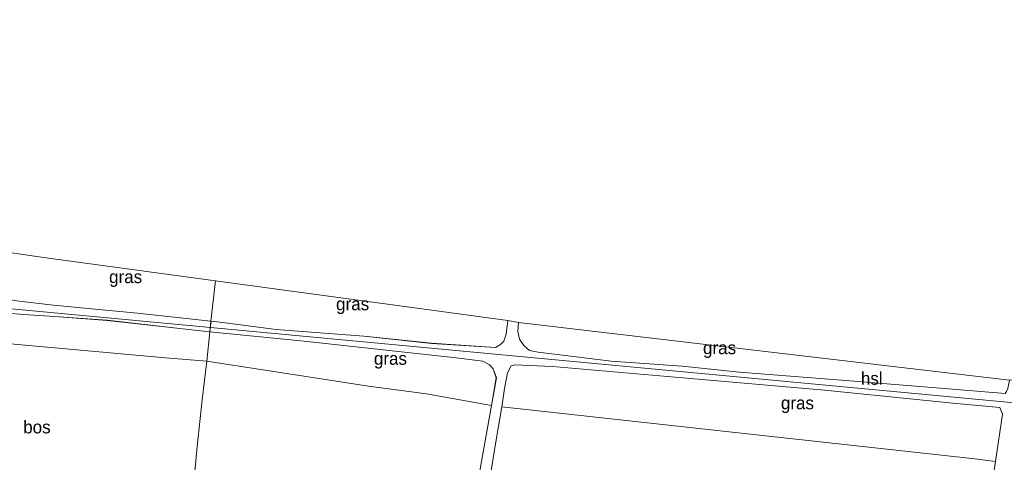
# Model space of a CAD drawing. Header units: millimetres. Extents: x 180000 to 190000, y 466229 to 468626.
# Tile 177 of 202: x 187855 to 188049, y 466761 to 466848. Entities that reach past the tile are written whole.
import ezdxf
from ezdxf.enums import TextEntityAlignment as Align

# ---------------------------------------------------------------- set-up
doc = ezdxf.new("R2010")
doc.units = ezdxf.units.MM
for name, color, linetype, lineweight in [('bp-b5-bos', 93, 'Continuous', 18), ('bp-b5-grasland', 93, 'Continuous', 18), ('kd-bs-opnamedtmgrens', 173, 'Continuous', 18), ('kl-bs-electriciteit hoogsp', 13, 'elechoog', 18), ('og-bs-hulpgeometrie', 53, 'Continuous', 18), ('vh-b5-verh_soort', 8, 'Continuous', 18)]:
    doc.layers.add(name, color=color, linetype=linetype, lineweight=lineweight)
doc.styles.add('rtw_iso', font='iso-rtw.shx')
doc.linetypes.add('elechoog', pattern='A,28,-5,[23,RTW.shx,S=1.25,R=0,X=0,Y=0],-5,[23,RTW.shx,S=1.25,R=0,X=0,Y=0],-5,[23,RTW.shx,S=1.25,R=0,X=0,Y=0],-5', length=48)

# ---------------------------------------------------------------- blocks, each defined once
blk = doc.blocks.new('dtbattr-r')
at = {"style": 'rtw_iso'}
blk.add_attdef('TAG', text='', height=2.5, dxfattribs=at).set_placement((0, 0), align=Align.MIDDLE_CENTER)
blk = doc.blocks.new('dtbattr-l')
at = {"style": 'rtw_iso'}
blk.add_attdef('TAG', (0, 0), '', height=2.5, dxfattribs=at)
blk = doc.blocks.new('d33az_ACAD_1_FMEBLOCK169')
at = {"layer": 'vh-b5-verh_soort'}
blk.add_polyline3d([(145.55, 8.66, 73.7), (152.27, 7.87, 73.52), (159.72, 7.13, 73.05), (168.81, 6.3, 72.6), (177.18, 5.38, 72.35), (183.25, 4.68, 71.9), (183.03, 2.6, 71.99), (176.56, 3.3, 72.32), (162.8, 4.85, 72.78), (153.41, 5.53, 73.45), (146.42, 6.01, 73.76), (139.69, 6.56, 73.6)], dxfattribs=at)
blk = doc.blocks.new('d33az_ACAD_1_FMEBLOCK170')
at = {"layer": 'vh-b5-verh_soort'}
for points in [[(-126.91, 28.53, 69.75), (-124.48, 42.16, 69.52), (-123.52, 47.61, 69.54), (-124.12, 49.32, 69.56), (-124.85, 50.15, 69.58), (-126.19, 50.84, 69.6), (-131.45, 51.52, 69.78), (-161.31, 54.77, 71.03), (-179.86, 56.64, 71.99), (-179.63, 58.72, 71.9), (-177.86, 58.52, 71.76), (-166.8, 57.11, 71.26), (-149.59, 55.76, 70.56), (-136.25, 54.37, 70.07), (-123.72, 53.56, 69.4), (-122.68, 54.12, 69.4), (-122.07, 54.79, 69.43), (-121.61, 56.17, 69.43), (-121.24, 58.85, 69.43), (-119.15, 58.46, 69.24), (-119.32, 56.69, 69.24), (-118.95, 55.18, 69.24), (-118.1, 53.95, 69.24), (-116.98, 52.97, 69.16), (-115.3, 52.61, 69.12), (-100.94, 50.88, 68.57), (-86.98, 49.87, 68.13), (-75.73, 48.69, 67.43), (-55.66, 47.09, 66.6), (-37.03, 45.64, 66.19), (-23.48, 44.5, 65.72)], [(-25.82, 28.15, 65.98), (-25.37, 31.14, 65.94), (-23.97, 40.44, 65.83), (-24.52, 41.76, 65.79), (-33.77, 42.6, 66.03), (-58.99, 45.13, 66.96), (-85.37, 47.43, 67.92), (-112.46, 49.81, 69.03), (-119.92, 50.12, 69.28), (-120.63, 49.97, 69.34), (-121.33, 48.58, 69.39), (-121.89, 45.46, 69.39), (-122.47, 41.89, 69.43), (-123.53, 35.36, 69.5), (-125.87, 21.27, 69.52)]]:
    blk.add_polyline3d(points, dxfattribs=at)

msp = doc.modelspace()

# ---------------------------------------------------------------- linework, layer by layer
at = {"layer": 'bp-b5-bos'}
for points in [[(187887.6, 466739.86, 72.43), (187887.35, 466737.59, 72.28), (187868.47, 466741.13, 73.26), (187861.6, 466742.43, 73.47), (187855.44, 466743.51, 73.58), (187850.21, 466744.24, 73.45), (187843.28, 466745.1, 73.13), (187846.42, 466762.16, 73.04), (187805.88, 466768.03, 72.93), (187755.05, 466774.48, 73.06), (187744.93, 466776.02, 73.19), (187747.43, 466793.93, 73.02), (187800.9, 466789.15, 72.42), (187846.8, 466784.75, 73.71), (187883.89, 466781.38, 72.73), (187892.02, 466780.73, 72.33), (187891.14, 466773.09, 72.43), (187890.12, 466763.9, 72.27), (187888.81, 466749.87, 72.34), (187888.02, 466744.04, 72.33)], [(187937.52, 466730.25, 69.92), (187935.06, 466729.94, 69.99), (187930.53, 466730.34, 70.12), (187909.06, 466733.79, 71.17), (187887.35, 466737.59, 72.28), (187887.6, 466739.86, 72.43), (187888.02, 466744.04, 72.33), (187888.81, 466749.87, 72.34), (187890.12, 466763.9, 72.27), (187891.14, 466773.09, 72.43), (187892.02, 466780.73, 72.33), (187923.87, 466775.8, 70.79), (187935.28, 466774.27, 70.08), (187948.02, 466772.02, 69.52), (187945.59, 466758.4, 69.75), (187941.98, 466737.65, 69.58), (187941.22, 466734.01, 69.69), (187939.28, 466731.12, 69.85)], [(188042.83, 466736.51, 66.05), (188041.7, 466732.11, 66.09), (188017.16, 466735.87, 66.95), (187979.59, 466743.57, 68.25), (187946.63, 466751.13, 69.52), (187948.97, 466765.22, 69.5), (187950.04, 466771.75, 69.43), (188043.1, 466761.51, 66.11), (188047.14, 466761, 65.94), (188046.69, 466758.01, 65.98)]]:
    msp.add_polyline3d(points, close=True, dxfattribs=at)
at = {"layer": 'bp-b5-grasland'}
for points in [[(187893.74, 466796.56, 71.84), (187892.87, 466788.58, 71.9), (187886.8, 466789.28, 72.35), (187878.43, 466790.2, 72.6), (187869.34, 466791.04, 73.05), (187861.89, 466791.77, 73.52), (187855.17, 466792.56, 73.7), (187851.67, 466793.08, 73.66), (187853.2, 466802.08, 73.54), (187860.45, 466801.08, 73.45), (187876.84, 466798.86, 72.62)], [(187892.65, 466786.5, 71.99), (187892.02, 466780.73, 72.33), (187883.89, 466781.38, 72.73), (187846.8, 466784.75, 73.71), (187800.9, 466789.15, 72.42), (187747.43, 466793.93, 73.02), (187748.19, 466799.36, 72.98), (187748.41, 466800.09, 72.92), (187748.92, 466800.47, 72.91), (187749.5, 466800.52, 72.88), (187758.11, 466799.84, 72.51), (187767.86, 466798.84, 72.43), (187780.68, 466797.81, 72.24), (187795.4, 466796, 72.12), (187812.5, 466794.32, 72.25), (187832.99, 466792.13, 72.5), (187849.31, 466790.46, 73.6), (187856.04, 466789.92, 73.76), (187863.03, 466789.43, 73.45), (187872.42, 466788.76, 72.78), (187886.18, 466787.21, 72.32)], [(187949.83, 466783.98, 69.4), (187948.79, 466783.42, 69.4), (187936.26, 466784.24, 70.07), (187922.92, 466785.63, 70.56), (187905.7, 466786.97, 71.26), (187894.65, 466788.38, 71.76), (187892.87, 466788.58, 71.9), (187893.74, 466796.56, 71.84), (187951.26, 466788.71, 69.43), (187950.9, 466786.03, 69.43), (187950.44, 466784.65, 69.43)], [(188049.34, 466774.78, 65.72), (188049.03, 466774.37, 65.72), (188035.47, 466775.5, 66.19), (188016.85, 466776.95, 66.6), (187996.78, 466778.55, 67.43), (187985.53, 466779.74, 68.13), (187971.57, 466780.74, 68.57), (187957.21, 466782.48, 69.12), (187955.53, 466782.83, 69.16), (187954.4, 466783.81, 69.24), (187953.56, 466785.05, 69.24), (187953.19, 466786.55, 69.24), (187953.35, 466788.32, 69.24), (188049.92, 466776.96, 65.72), (188049.59, 466775.34, 65.72)], [(187948.98, 466777.47, 69.54), (187948.02, 466772.02, 69.52), (187935.28, 466774.27, 70.08), (187923.87, 466775.8, 70.79), (187892.02, 466780.73, 72.33), (187892.65, 466786.5, 71.99), (187911.19, 466784.64, 71.03), (187941.06, 466781.39, 69.78), (187946.31, 466780.7, 69.6), (187947.65, 466780.01, 69.58), (187948.39, 466779.18, 69.56)], [(188048.54, 466770.3, 65.83), (188047.14, 466761, 65.94), (188043.1, 466761.51, 66.11), (187950.04, 466771.75, 69.43), (187950.62, 466775.32, 69.39), (187951.17, 466778.45, 69.39), (187951.87, 466779.83, 69.34), (187952.59, 466779.99, 69.28), (187960.05, 466779.67, 69.03), (187987.14, 466777.29, 67.92), (188013.51, 466775, 66.96), (188038.73, 466772.47, 66.03), (188047.98, 466771.62, 65.79)]]:
    msp.add_polyline3d(points, close=True, dxfattribs=at)
at = {"layer": 'kd-bs-opnamedtmgrens'}
for points in [[(187893.74, 466796.56, 71.84), (187876.84, 466798.86, 72.62), (187860.45, 466801.08, 73.45), (187853.2, 466802.08, 73.54), (187851.85, 466802.33, 73.54), (187843.68, 466803.34, 73.22), (187830.95, 466805.44, 72.64), (187804.66, 466809.76, 72.19), (187782.58, 466813.33, 72.06), (187758.99, 466817.15, 72.57), (187754.4, 466817.78, 72.62), (187752.27, 466818.07, 72.64), (187749.82, 466818.52, 72.63), (187746.92, 466818.96, 72.83), (187740.51, 466819.77, 73.31), (187710.38, 466823.8, 74), (187676.23, 466828.38, 73.33), (187648.78, 466832.05, 72.79), (187646.54, 466832.31, 72.72), (187587.23, 466840.27, 71.86), (187531.32, 466847.93, 71.6)], [(188262.58, 466746.51, 59.31), (188257.89, 466747.08, 59.46), (188255.26, 466747.46, 59.57), (188230.85, 466752.57, 60.49), (188196.33, 466757.48, 61.24), (188158.68, 466762.42, 62.47), (188152.65, 466764.27, 62.55), (188142.24, 466765.52, 62.54), (188131.63, 466766.89, 62.9), (188052.24, 466777.08, 65.6), (188049.92, 466776.96, 65.72), (187953.35, 466788.32, 69.24), (187951.26, 466788.71, 69.43), (187893.74, 466796.56, 71.84)]]:
    msp.add_polyline3d(points, dxfattribs=at)
at = {"layer": 'kl-bs-electriciteit hoogsp'}
for points in [[(187892.74, 466787.34, 83.32), (187806.76, 466795.4, 92.69)], [(188148.68, 466763.86, 79.99), (188056.46, 466771.98, 65.47), (187892.74, 466787.34, 83.32)]]:
    msp.add_polyline3d(points, dxfattribs=at)
at = {"layer": 'og-bs-hulpgeometrie'}
msp.add_polyline3d([(187888.81, 466749.87, 72.34), (187890.12, 466763.9, 72.27), (187891.14, 466773.09, 72.43), (187892.02, 466780.73, 72.33), (187892.65, 466786.5, 71.99), (187892.87, 466788.58, 71.9), (187893.74, 466796.56, 71.84)], dxfattribs=at)

# ---------------------------------------------------------------- block references
at = {"layer": 'bp-b5-bos'}
ref = msp.add_blockref('dtbattr-r', (187855.94, 466765.76, 72.87), dxfattribs=at)
ref.add_attrib('TAG', 'bos', dxfattribs={"layer": '0', "height": 2.5, "style": 'rtw_iso'}).set_placement((187855.94, 466765.76, 72.87), align=Align.BOTTOM_LEFT)
at = {"layer": 'bp-b5-grasland'}
ref = msp.add_blockref('dtbattr-r', (187872.83, 466795.33, 72.93), dxfattribs=at)
ref.add_attrib('TAG', 'gras', dxfattribs={"layer": '0', "height": 2.5, "style": 'rtw_iso'}).set_placement((187872.83, 466795.33, 72.93), align=Align.BOTTOM_LEFT)
ref = msp.add_blockref('dtbattr-r', (187917.47, 466789.99, 70.41), dxfattribs=at)
ref.add_attrib('TAG', 'gras', dxfattribs={"layer": '0', "height": 2.5, "style": 'rtw_iso'}).set_placement((187917.47, 466789.99, 70.41), align=Align.BOTTOM_LEFT)
ref = msp.add_blockref('dtbattr-r', (187989.63, 466781.35, 67.67), dxfattribs=at)
ref.add_attrib('TAG', 'gras', dxfattribs={"layer": '0', "height": 2.5, "style": 'rtw_iso'}).set_placement((187989.63, 466781.35, 67.67), align=Align.BOTTOM_LEFT)
ref = msp.add_blockref('dtbattr-r', (187924.91, 466779.26, 70.35), dxfattribs=at)
ref.add_attrib('TAG', 'gras', dxfattribs={"layer": '0', "height": 2.5, "style": 'rtw_iso'}).set_placement((187924.91, 466779.26, 70.35), align=Align.BOTTOM_LEFT)
ref = msp.add_blockref('dtbattr-r', (188004.95, 466770.5, 67.73), dxfattribs=at)
ref.add_attrib('TAG', 'gras', dxfattribs={"layer": '0', "height": 2.5, "style": 'rtw_iso'}).set_placement((188004.95, 466770.5, 67.73), align=Align.BOTTOM_LEFT)
at = {"layer": 'kl-bs-electriciteit hoogsp'}
ref = msp.add_blockref('dtbattr-l', (188020.68, 466775.33, 69.37), dxfattribs=at)
ref.add_attrib('TAG', 'hsl', dxfattribs={"layer": '0', "height": 2.5, "style": 'rtw_iso'}).set_placement((188020.68, 466775.33, 69.37), align=Align.BOTTOM_LEFT)
at = {"layer": 'vh-b5-verh_soort'}
for name, p in [('d33az_ACAD_1_FMEBLOCK169', (187709.62, 466783.9)), ('d33az_ACAD_1_FMEBLOCK170', (188072.51, 466729.86))]:
    msp.add_blockref(name, p, dxfattribs=at)

doc.saveas('drawing.dxf')
